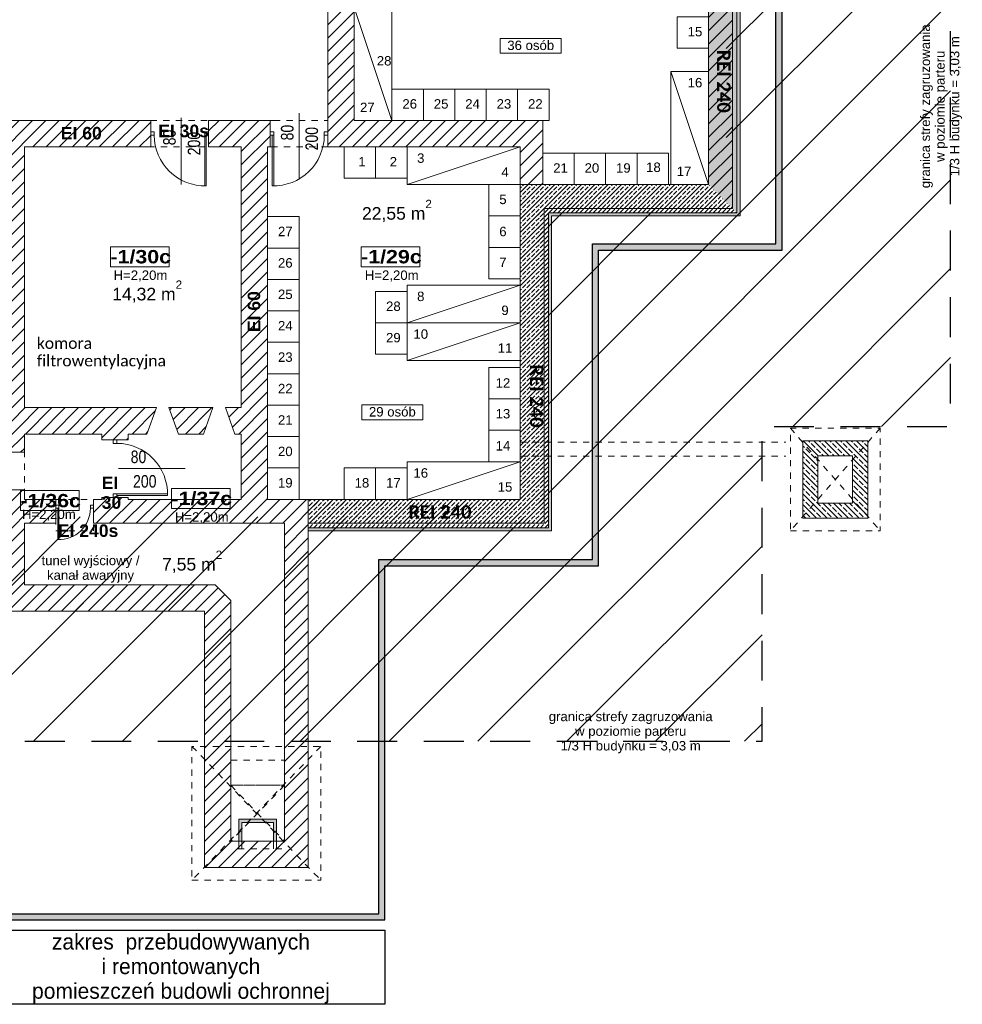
# Model space of a CAD drawing. Header units: millimetres. Extents: x -44596 to 32114, y 34976 to 82978.
# Tile 45 of 63: x 28826 to 30326, y 53341 to 54908. Entities that reach past the tile are written whole.
import ezdxf

# ---------------------------------------------------------------- set-up
doc = ezdxf.new("R2010")
doc.units = ezdxf.units.MM
doc.header["$MEASUREMENT"] = 0
doc.linetypes.add('Dashed-002', pattern=[20, 10, -10])
doc.linetypes.add('Long Dashed', pattern=[105.83333, 63.499999, -42.333331])
for name, color, linetype in [('410-Fundamenty', 7, 'Continuous'), ('__PROJEKTOWANE', 7, 'Continuous'), ('__PROJEKTOWANE_WYPOSAŻENIE', 7, 'Continuous'), ('MF-NR', 7, 'Continuous'), ('MF_KRESKOWANIE', 7, 'Continuous'), ('MF_NR', 7, 'Continuous'), ('MF_OKNA', 7, 'Continuous'), ('MF_OPISY', 7, 'Continuous'), ('MF_przerywana', 7, 'Continuous'), ('MF_SCIANY_KONSTR', 7, 'Continuous'), ('MF_WIDOK', 7, 'Continuous'), ('MF_WYMIAR zagospodarowanie', 7, 'Continuous')]:
    doc.layers.add(name, color=color, linetype=linetype)
doc.styles.add('GENERATED_STYLE_2', font='txt')
doc.styles.add('GENERATED_STYLE_5', font='txt')
doc.styles.add('GENERATED_STYLE_6', font='txt')
doc.styles.add('GENERATED_STYLE_7', font='txt')
doc.styles.add('GENERATED_STYLE_8', font='txt')
pattern_1 = [(45, (5608535.791, 4486378.817), (-10.606601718, 10.606601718), [])]
pattern_2 = [(90, (5608535.7913, 4486378.8167), (-3.4641016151, 0), [2, -4]), (90, (5608534.0592, 4486381.8167), (-3.4641016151, 0), [2, -4]), (150, (5608535.7913, 4486380.8167), (1.7320508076, 3), [2, -4]), (150, (5608532.3272, 4486380.8167), (1.7320508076, 3), [2, -4]), (210, (5608535.7913, 4486378.8167), (-1.7320508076, 3), [2, -4]), (210, (5608532.3272, 4486378.8167), (-1.7320508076, 3), [2, -4])]
pattern_3 = [(45, (5608535.791, 4486378.817), (-7.071067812, 7.071067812), [7.5, -2.5]), (45, (5608535.791, 4486385.888), (-7.071067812, 7.071067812), [7.5, -2.5])]
pattern_4 = [(315, (5608627.578, 4486329.247), (8.485281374, 8.485281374), []), (315, (5608631.82, 4486333.49), (8.485281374, 8.485281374), [9, -3])]

msp = doc.modelspace()

# ---------------------------------------------------------------- hatches: boundary and pattern name
at = {"layer": '410-Fundamenty', "linetype": 'Continuous', "lineweight": 0}
h = msp.add_hatch(dxfattribs=at)
h.set_pattern_fill('beton', color=251, style=0, pattern_type=2)
h.set_pattern_definition(pattern_3)
h.paths.add_polyline_path([(29967.2, 54600.5), (29967.2, 55821.5), (29952.2, 55806.5), (29952.2, 54615.5)])
h = msp.add_hatch(dxfattribs=at)
h.set_pattern_fill('Styropian', color=251, style=0, pattern_type=2)
h.set_pattern_definition(pattern_2)
h.paths.add_polyline_path([(29972.2, 54595.5), (29972.2, 55826.5), (29967.2, 55821.5), (29967.2, 54600.5)])
h = msp.add_hatch(dxfattribs=at)
h.set_pattern_fill('beton', color=251, style=0, pattern_type=2)
h.set_pattern_definition(pattern_3)
h.paths.add_polyline_path([(29947.2, 54620.5), (29947.2, 55801.5), (29922.2, 55776.5), (29922.2, 54645.5)])
h = msp.add_hatch(dxfattribs=at)
h.set_pattern_fill('beton', color=251, style=0, pattern_type=2)
h.set_pattern_definition(pattern_3)
h.paths.add_polyline_path([(29952.2, 54615.5), (29952.2, 55806.5), (29947.2, 55801.5), (29947.2, 54620.5)])
h = msp.add_hatch(dxfattribs=at)
h.set_pattern_fill('beton', color=251, style=0, pattern_type=2)
h.set_pattern_definition(pattern_3)
h.paths.add_polyline_path([(29647.2, 54119.5), (29647.2, 54620.5), (29622.2, 54645.5), (29622.2, 54144.5)])
h = msp.add_hatch(dxfattribs=at)
h.set_pattern_fill('beton', color=251, style=0, pattern_type=2)
h.set_pattern_definition(pattern_3)
h.paths.add_polyline_path([(29647.2, 54620.5), (29947.2, 54620.5), (29922.2, 54645.5), (29622.2, 54645.5)])
h = msp.add_hatch(dxfattribs=at)
h.set_pattern_fill('beton', color=251, style=0, pattern_type=2)
h.set_pattern_definition(pattern_3)
h.paths.add_polyline_path([(29652.2, 54114.5), (29652.2, 54615.5), (29647.2, 54620.5), (29647.2, 54119.5)])
h = msp.add_hatch(dxfattribs=at)
h.set_pattern_fill('beton', color=251, style=0, pattern_type=2)
h.set_pattern_definition(pattern_3)
h.paths.add_polyline_path([(29652.2, 54615.5), (29952.2, 54615.5), (29947.2, 54620.5), (29647.2, 54620.5)])
h = msp.add_hatch(dxfattribs=at)
h.set_pattern_fill('beton', color=251, style=0, pattern_type=2)
h.set_pattern_definition(pattern_3)
h.paths.add_polyline_path([(29667.2, 54099.5), (29667.2, 54600.5), (29652.2, 54615.5), (29652.2, 54114.5)])
h = msp.add_hatch(dxfattribs=at)
h.set_pattern_fill('beton', color=251, style=0, pattern_type=2)
h.set_pattern_definition(pattern_3)
h.paths.add_polyline_path([(29667.2, 54600.5), (29967.2, 54600.5), (29952.2, 54615.5), (29652.2, 54615.5)])
h = msp.add_hatch(dxfattribs=at)
h.set_pattern_fill('Styropian', color=251, style=0, pattern_type=2)
h.set_pattern_definition(pattern_2)
h.paths.add_polyline_path([(29672.2, 54094.5), (29672.2, 54595.5), (29667.2, 54600.5), (29667.2, 54099.5)])
h = msp.add_hatch(dxfattribs=at)
h.set_pattern_fill('Styropian', color=251, style=0, pattern_type=2)
h.set_pattern_definition(pattern_2)
h.paths.add_polyline_path([(29672.2, 54595.5), (29972.2, 54595.5), (29967.2, 54600.5), (29667.2, 54600.5)])
h = msp.add_hatch(dxfattribs=at)
h.set_pattern_fill('beton', color=251, style=0, pattern_type=2)
h.set_pattern_definition(pattern_3)
h.paths.add_polyline_path([(29284.9, 54119.5), (29647.2, 54119.5), (29622.2, 54144.5), (29284.9, 54144.5)])
h = msp.add_hatch(dxfattribs=at)
h.set_pattern_fill('beton', color=251, style=0, pattern_type=2)
h.set_pattern_definition(pattern_3)
h.paths.add_polyline_path([(29284.9, 54114.5), (29652.2, 54114.5), (29647.2, 54119.5), (29284.9, 54119.5)])
h = msp.add_hatch(dxfattribs=at)
h.set_pattern_fill('beton', color=251, style=0, pattern_type=2)
h.set_pattern_definition(pattern_3)
h.paths.add_polyline_path([(29284.9, 54099.5), (29667.2, 54099.5), (29652.2, 54114.5), (29284.9, 54114.5)])
h = msp.add_hatch(dxfattribs=at)
h.set_pattern_fill('Styropian', color=251, style=0, pattern_type=2)
h.set_pattern_definition(pattern_2)
h.paths.add_polyline_path([(29284.9, 54094.5), (29672.2, 54094.5), (29667.2, 54099.5), (29284.9, 54099.5)])
at = {"layer": '__PROJEKTOWANE', "linetype": 'Continuous', "lineweight": 13}
h = msp.add_hatch(dxfattribs=at)
h.set_pattern_fill('Bloczki_ceramiczne_kopia_43', color=251, style=0, pattern_type=2)
h.set_pattern_definition([(45, (5608535.79, 4486378.82), (-70.7106781, 70.7106781), [])])
h.paths.add_polyline_path([(29650.2, 54617.5), (29950.2, 54617.5), (29950.2, 55810.5), (29669.2, 55810.5), (29669.2, 56706.5), (30029.3, 56706.5), (30027.4, 56167.5), (30307.2, 56167.5), (30307.2, 54260.5), (30007.2, 54260.5), (30007.2, 53759.5), (28068.2, 53759.5), (28068.2, 54560.5), (27769.2, 54560.5), (27768.2, 55446.7), (26382.4, 55446.6), (26382.4, 55792.5), (28125.2, 55792.5), (28125.2, 54917.5), (28425.2, 54917.5), (28425.2, 54116.5), (29650.2, 54116.5)])
at = {"layer": '__PROJEKTOWANE', "linetype": 'Continuous', "lineweight": 25}
h = msp.add_hatch(color=230, dxfattribs=at)
h.paths.add_polyline_path([(27850.2, 56618.9), (27850.2, 54825.6), (28326.7, 54825.6), (28326.7, 54038.8), (28757.7, 54038.8), (28757.7, 53475.2), (29407, 53475.2), (29407, 54038.8), (29747.1, 54038.8), (29747.1, 54541), (30039.3, 54541), (30039.3, 55882.1), (28974.4, 55882.1), (28974.4, 56618.9)])
h.paths.add_polyline_path([(28767.7, 53485.2), (28767.7, 54048.8), (28336.7, 54048.8), (28336.7, 54835.6), (27860.2, 54835.6), (27860.2, 56608.9), (28964.4, 56608.9), (28964.4, 55872.1), (30029.3, 55872.1), (30029.3, 54551), (29737.1, 54551), (29737.1, 54048.8), (29397, 54048.8), (29397, 53485.2)], flags=16)
at = {"layer": '__PROJEKTOWANE', "linetype": 'Continuous', "lineweight": 0}
h = msp.add_hatch(dxfattribs=at)
h.set_pattern_fill('beton_zbrojony', color=251, style=0, pattern_type=2)
h.set_pattern_definition(pattern_4)
h.paths.add_polyline_path([(30096.2, 54213.8), (30151.3, 54213.8), (30175.3, 54237.8), (30072.2, 54237.8)])
h = msp.add_hatch(dxfattribs=at)
h.set_pattern_fill('beton_zbrojony', color=251, style=0, pattern_type=2)
h.set_pattern_definition(pattern_4)
h.paths.add_polyline_path([(30072.2, 54237.8), (30072.2, 54114.6), (30096.2, 54138.6), (30096.2, 54213.8)])
h = msp.add_hatch(dxfattribs=at)
h.set_pattern_fill('beton_zbrojony', color=251, style=0, pattern_type=2)
h.set_pattern_definition(pattern_4)
h.paths.add_polyline_path([(30151.3, 54213.8), (30151.3, 54138.6), (30175.3, 54114.6), (30175.3, 54237.8)])
h = msp.add_hatch(dxfattribs=at)
h.set_pattern_fill('beton_zbrojony', color=251, style=0, pattern_type=2)
h.set_pattern_definition(pattern_4)
h.paths.add_polyline_path([(30151.3, 54138.6), (30096.2, 54138.6), (30072.2, 54114.6), (30175.3, 54114.6)])
at = {"layer": 'MF_KRESKOWANIE', "linetype": 'Continuous', "lineweight": 13}
h = msp.add_hatch(dxfattribs=at)
h.set_pattern_fill('bloczki_ceramiczne', color=251, style=0, pattern_type=2)
h.set_pattern_definition(pattern_1)
h.paths.add_polyline_path([(28115.2, 54907.5), (28415.2, 54907.5), (28415.2, 54896.5), (28415.2, 54735.5), (28415.2, 54106.5), (28483.2, 54106.5), (28791.2, 54106.5), (28791.2, 53966.5), (28833.2, 53966.5), (29119.9, 53966.5), (29119.9, 53894.5), (29119.9, 53558.5), (29284.9, 53558.5), (29284.9, 53894.5), (29284.9, 53966.5), (29284.9, 54106.5), (29660.2, 54106.5), (29660.2, 54607.5), (29960.2, 54607.5), (29960.2, 54660.5), (29960.2, 55820.5), (29641.2, 55820.5), (28865.2, 55820.5), (28865.2, 55776.5), (28936.2, 55776.5), (28936.2, 55556.5), (28869.2, 55556.5), (28871.2, 55556.5), (28871.2, 55514.5), (29079.2, 55514.5), (29079.2, 55556.5), (28978.2, 55556.5), (28978.2, 55776.5), (29316.2, 55776.5), (29316.2, 55556.5), (29171.2, 55556.5), (29171.2, 55514.5), (29358.2, 55514.5), (29358.2, 55776.5), (29622.2, 55776.5), (29922.2, 55776.5), (29922.2, 55234.5), (29622.2, 55234.5), (29358.2, 55234.5), (29358.2, 55422.5), (29316.2, 55422.5), (29316.2, 55393.5), (29316.2, 55026.5), (29358.2, 55026.5), (29358.2, 55192.5), (29922.2, 55192.5), (29922.2, 54645.5), (29658.2, 54645.5), (29658.2, 54735.5), (29658.2, 54747.5), (29358.2, 54747.5), (29358.2, 54934.5), (29316.2, 54934.5), (29316.2, 54747.5), (29316.2, 54705.5), (29622.2, 54705.5), (29622.2, 54144.5), (29220.2, 54144.5), (29220.2, 54705.5), (29224.2, 54705.5), (29224.2, 54747.5), (29126.2, 54747.5), (29126.2, 54705.5), (29178.2, 54705.5), (29178.2, 54290.5), (29153.2, 54290.5), (29168.2, 54248.5), (29178.2, 54248.5), (29178.2, 54144.5), (28998.2, 54144.5), (28998.2, 54147.5), (28956.2, 54147.5), (28956.2, 54144.5), (28943.2, 54144.5), (28943.2, 54106.5), (29246.9, 54106.5), (29246.9, 54008.5), (29246.9, 53894.5), (29246.5, 53894.5), (29246.5, 53600.5), (29161.9, 53600.5), (29161.9, 53894.5), (29161.9, 53983.5), (29136.9, 54008.5), (28833.2, 54008.5), (28833.2, 54106.5), (28883.2, 54106.5), (28883.2, 54144.5), (28833.2, 54144.5), (28833.2, 54159.5), (28791.2, 54159.5), (28791.2, 54144.5), (28453.2, 54144.5), (28453.2, 54705.5), (28593.2, 54705.5), (28593.2, 54747.5), (28453.2, 54747.5), (28453.2, 54907.5), (28717.2, 54907.5), (28717.2, 54871.5), (28759.2, 54871.5), (28759.2, 55099.5), (28717.2, 55099.5), (28717.2, 54945.5), (28463.2, 54945.5), (28153.2, 54945.5), (28153.2, 55790.1), (28615.7, 55790.4), (28615.9, 55820.5), (28153.2, 55820.5), (28129.2, 55782.5), (28115.2, 55782.5), (28115.2, 54945.5)])
h = msp.add_hatch(dxfattribs=at)
h.set_pattern_fill('bloczki_ceramiczne', color=251, style=0, pattern_type=2)
h.set_pattern_definition(pattern_1)
h.paths.add_polyline_path([(29034.2, 54747.5), (28759.2, 54747.5), (28759.2, 54779.5), (28717.2, 54779.5), (28717.2, 54747.5), (28685.2, 54747.5), (28685.2, 54705.5), (28728.2, 54705.5), (28791.2, 54705.5), (28791.2, 54219.5), (28833.2, 54219.5), (28833.2, 54248.5), (28956.2, 54248.5), (28956.2, 54239.5), (28998.2, 54239.5), (28998.2, 54248.5), (29028.2, 54248.5), (29043.2, 54290.5), (28833.2, 54290.5), (28833.2, 54705.5), (29034.2, 54705.5)])
h = msp.add_hatch(dxfattribs=at)
h.set_pattern_fill('bloczki_ceramiczne', color=251, style=0, pattern_type=2)
h.set_pattern_definition(pattern_1)
h.paths.add_polyline_path([(29118.2, 54248.5), (29133.2, 54290.5), (29063.2, 54290.5), (29078.2, 54248.5)])
at = {"layer": 'MF_WYMIAR zagospodarowanie', "linetype": 'Continuous', "lineweight": 13}
msp.add_hatch(color=251, dxfattribs=at).paths.add_polyline_path([(29174.4, 53635.5), (29234.4, 53635.5), (29234.4, 53600.5), (29229.4, 53600.5), (29229.4, 53630.5), (29179.4, 53630.5), (29179.4, 53600.5), (29174.4, 53600.5)])

# ---------------------------------------------------------------- linework, layer by layer
at = {"layer": '410-Fundamenty', "color": 251, "linetype": 'Continuous', "lineweight": 13}
for p, q in [((29967.2, 54600.5), (29967.2, 55821.5)), ((29667.2, 54099.5), (29667.2, 54600.5)), ((29667.2, 54600.5), (29967.2, 54600.5)), ((29284.9, 54099.5), (29667.2, 54099.5))]:
    msp.add_line(p, q, dxfattribs=at)
at = {"layer": '410-Fundamenty', "color": 251, "linetype": 'Continuous', "lineweight": 13, "flags": 128}
for points in [[(29972.2, 54595.5), (29972.2, 55826.5)], [(29922.2, 55776.5), (29922.2, 54645.5)], [(29622.2, 54645.5), (29622.2, 54144.5)], [(29922.2, 54645.5), (29622.2, 54645.5)], [(29672.2, 54094.5), (29672.2, 54595.5)], [(29672.2, 54595.5), (29972.2, 54595.5)], [(29622.2, 54144.5), (29284.9, 54144.5)], [(29284.9, 54119.5), (29284.9, 54144.5)], [(29284.9, 54114.5), (29284.9, 54119.5)], [(29284.9, 54099.5), (29284.9, 54114.5)], [(29284.9, 54094.5), (29284.9, 54099.5)], [(29284.9, 54094.5), (29672.2, 54094.5)]]:
    msp.add_lwpolyline(points, dxfattribs=at)
at = {"layer": '__PROJEKTOWANE', "color": 251, "linetype": 'Long Dashed', "lineweight": 25, "flags": 128}
msp.add_lwpolyline([(27766.3, 55446.6), (27769.3, 54560.5), (28068.2, 54560.5), (28068.2, 53759.5), (30007.2, 53759.5), (30007.2, 54260.5), (30307.2, 54260.5), (30307.2, 56167.5), (30027.4, 56167.5), (30029.2, 56678.3)], dxfattribs=at)
at = {"layer": '__PROJEKTOWANE', "color": 230, "linetype": 'Continuous', "lineweight": 25, "flags": 128}
for points in [[(28757.7, 53475.2), (29407, 53475.2), (29407, 54038.8), (29747.1, 54038.8), (29747.1, 54541), (30039.3, 54541), (30039.3, 55882.1), (28974.4, 55882.1), (28974.4, 56618.9), (27850.2, 56618.9), (27850.2, 54825.6), (28326.7, 54825.6), (28326.7, 54038.8), (28757.7, 54038.8)], [(28767.7, 53485.2), (29397, 53485.2), (29397, 54048.8), (29737.1, 54048.8), (29737.1, 54551), (30029.3, 54551), (30029.3, 55872.1), (28964.4, 55872.1), (28964.4, 56608.9), (27860.2, 56608.9), (27860.2, 54835.6), (28336.7, 54835.6), (28336.7, 54048.8), (28767.7, 54048.8)], [(28757.7, 53458.9), (29407, 53458.9), (29407, 53341), (28757.7, 53341)]]:
    msp.add_lwpolyline(points, close=True, dxfattribs=at)
at = {"layer": '__PROJEKTOWANE', "color": 251, "linetype": 'Continuous', "lineweight": 13, "flags": 128}
for points in [[(30175.3, 54237.8), (30072.2, 54237.8)], [(30072.2, 54237.8), (30072.2, 54114.6)], [(30175.3, 54114.6), (30175.3, 54237.8)], [(30096.2, 54213.8), (30151.3, 54213.8)], [(30096.2, 54138.6), (30096.2, 54213.8)], [(30151.3, 54213.8), (30151.3, 54138.6)], [(30072.2, 54114.6), (30175.3, 54114.6)]]:
    msp.add_lwpolyline(points, dxfattribs=at)
for points in [[(30175.3, 54237.8), (30072.2, 54237.8), (30072.2, 54114.6), (30175.3, 54114.6)], [(30151.3, 54213.8), (30096.2, 54213.8), (30096.2, 54138.6), (30151.3, 54138.6)]]:
    msp.add_lwpolyline(points, close=True, dxfattribs=at)
at = {"layer": '__PROJEKTOWANE_WYPOSAŻENIE', "color": 251, "linetype": 'Continuous', "lineweight": 13}
for p, q in [((29418.2, 54747.5), (29358.2, 54927.5)), ((29922.2, 54645.5), (29862.2, 54825.5)), ((29442.2, 54645.5), (29622.2, 54705.5)), ((29442.2, 54425.5), (29622.2, 54485.5)), ((29442.2, 54365.5), (29622.2, 54425.5)), ((29442.2, 54144.5), (29622.2, 54204.5))]:
    msp.add_line(p, q, dxfattribs=at)
at = {"layer": '__PROJEKTOWANE_WYPOSAŻENIE', "color": 251, "linetype": 'Dashed-002', "lineweight": 13}
for p, q in [((30052.2, 54257.8), (30195.3, 54094.6)), ((30195.3, 54257.8), (30052.2, 54094.6)), ((29099.9, 53751.5), (29304.9, 53538.5)), ((29304.9, 53751.5), (29099.9, 53538.5)), ((29161.9, 53689.5), (29246.9, 53600.5)), ((29246.9, 53689.5), (29161.9, 53600.5))]:
    msp.add_line(p, q, dxfattribs=at)
at = {"layer": '__PROJEKTOWANE_WYPOSAŻENIE', "color": 251, "linetype": 'Continuous', "lineweight": 13, "flags": 128}
for points in [[(29358.2, 54747.5), (29418.2, 54747.5), (29418.2, 54927.5), (29358.2, 54927.5)], [(29922.2, 54912.5), (29922.2, 54862.5), (29872.2, 54862.5), (29872.2, 54912.5)], [(29590.3, 54878), (29687.7, 54878), (29687.7, 54854.5), (29590.3, 54854.5)], [(29862.2, 54645.5), (29922.2, 54645.5), (29922.2, 54825.5), (29862.2, 54825.5)], [(29468.2, 54797.5), (29468.2, 54747.5), (29418.2, 54747.5), (29418.2, 54797.5)], [(29518.2, 54797.5), (29518.2, 54747.5), (29468.2, 54747.5), (29468.2, 54797.5)], [(29568.2, 54797.5), (29568.2, 54747.5), (29518.2, 54747.5), (29518.2, 54797.5)], [(29618.2, 54797.5), (29618.2, 54747.5), (29568.2, 54747.5), (29568.2, 54797.5)], [(29668.2, 54797.5), (29668.2, 54747.5), (29618.2, 54747.5), (29618.2, 54797.5)], [(29392.2, 54705.5), (29392.2, 54655.5), (29342.2, 54655.5), (29342.2, 54705.5)], [(29442.2, 54705.5), (29442.2, 54655.5), (29392.2, 54655.5), (29392.2, 54705.5)], [(29442.2, 54645.5), (29442.2, 54705.5), (29622.2, 54705.5), (29622.2, 54645.5)], [(29708.2, 54695.5), (29708.2, 54645.5), (29658.2, 54645.5), (29658.2, 54695.5)], [(29758.2, 54695.5), (29758.2, 54645.5), (29708.2, 54645.5), (29708.2, 54695.5)], [(29808.2, 54695.5), (29808.2, 54645.5), (29758.2, 54645.5), (29758.2, 54695.5)], [(29858.2, 54695.5), (29858.2, 54645.5), (29808.2, 54645.5), (29808.2, 54695.5)], [(29572.2, 54595.5), (29572.2, 54645.5), (29622.2, 54645.5), (29622.2, 54595.5)], [(29270.2, 54594.5), (29270.2, 54544.5), (29220.2, 54544.5), (29220.2, 54594.5)], [(29572.2, 54595.5), (29572.2, 54545.5), (29622.2, 54545.5), (29622.2, 54595.5)], [(29270.2, 54544.5), (29270.2, 54494.5), (29220.2, 54494.5), (29220.2, 54544.5)], [(29572.2, 54495.5), (29572.2, 54545.5), (29622.2, 54545.5), (29622.2, 54495.5)], [(29270.2, 54494.5), (29270.2, 54444.5), (29220.2, 54444.5), (29220.2, 54494.5)], [(29442.2, 54425.5), (29442.2, 54485.5), (29622.2, 54485.5), (29622.2, 54425.5)], [(29442.2, 54475.5), (29442.2, 54425.5), (29392.2, 54425.5), (29392.2, 54475.5)], [(29270.2, 54444.5), (29270.2, 54394.5), (29220.2, 54394.5), (29220.2, 54444.5)], [(29442.2, 54425.5), (29442.2, 54375.5), (29392.2, 54375.5), (29392.2, 54425.5)], [(29442.2, 54365.5), (29442.2, 54425.5), (29622.2, 54425.5), (29622.2, 54365.5)], [(29270.2, 54394.5), (29270.2, 54344.5), (29220.2, 54344.5), (29220.2, 54394.5)], [(29270.2, 54344.5), (29270.2, 54294.5), (29220.2, 54294.5), (29220.2, 54344.5)], [(29572.2, 54354.5), (29572.2, 54304.5), (29622.2, 54304.5), (29622.2, 54354.5)], [(29270.2, 54294.5), (29270.2, 54244.5), (29220.2, 54244.5), (29220.2, 54294.5)], [(29370.1, 54294.9), (29467.5, 54294.9), (29467.5, 54271.3), (29370.1, 54271.3)], [(29572.2, 54254.5), (29572.2, 54304.5), (29622.2, 54304.5), (29622.2, 54254.5)], [(29572.2, 54254.5), (29572.2, 54204.5), (29622.2, 54204.5), (29622.2, 54254.5)], [(29270.2, 54244.5), (29270.2, 54194.5), (29220.2, 54194.5), (29220.2, 54244.5)], [(29442.2, 54144.5), (29442.2, 54204.5), (29622.2, 54204.5), (29622.2, 54144.5)], [(29270.2, 54194.5), (29270.2, 54144.5), (29220.2, 54144.5), (29220.2, 54194.5)], [(29392.2, 54194.5), (29392.2, 54144.5), (29342.2, 54144.5), (29342.2, 54194.5)], [(29442.2, 54194.5), (29442.2, 54144.5), (29392.2, 54144.5), (29392.2, 54194.5)]]:
    msp.add_lwpolyline(points, close=True, dxfattribs=at)
at = {"layer": '__PROJEKTOWANE_WYPOSAŻENIE', "color": 251, "linetype": 'Dashed-002', "lineweight": 13, "flags": 128}
for points in [[(30052.2, 54094.6), (30195.3, 54094.6), (30195.3, 54257.8), (30052.2, 54257.8)], [(29099.9, 53538.5), (29304.9, 53538.5), (29304.9, 53751.5), (29099.9, 53751.5)], [(29161.9, 53689.5), (29246.9, 53689.5), (29246.9, 53729.5), (29161.9, 53729.5)], [(29161.9, 53600.5), (29246.9, 53600.5), (29246.9, 53689.5), (29161.9, 53689.5)]]:
    msp.add_lwpolyline(points, close=True, dxfattribs=at)
for points in [[(29622.2, 54235.4), (30045.2, 54235.4)], [(29622.2, 54213.4), (30045.2, 54213.4)], [(29242.9, 53588.4), (29167.5, 53588.4)]]:
    msp.add_lwpolyline(points, dxfattribs=at)
at = {"layer": '__PROJEKTOWANE_WYPOSAŻENIE', "color": 251, "linetype": 'Continuous', "lineweight": 13, "flags": 128}
for points in [[(29234.4, 53588.5), (29234.4, 53635.5), (29174.4, 53635.5), (29174.4, 53588.5)], [(29229.4, 53588.5), (29229.4, 53630.5), (29179.4, 53630.5), (29179.4, 53588.5)]]:
    msp.add_lwpolyline(points, dxfattribs=at)
at = {"layer": 'MF-NR', "color": 251, "linetype": 'Continuous', "lineweight": 13}
for p, q in [((28970.2, 54546.6), (29063.5, 54546.6)), ((28970.2, 54514.8), (28970.2, 54546.6)), ((29063.5, 54546.6), (29063.5, 54514.8)), ((29369.2, 54546.6), (29462.6, 54546.6)), ((29369.2, 54514.8), (29369.2, 54546.6)), ((29462.6, 54546.6), (29462.6, 54514.8)), ((28826.8, 54158.5), (28920.1, 54158.5)), ((29067.4, 54161.9), (29160.7, 54161.9)), ((29160.7, 54161.9), (29160.7, 54130))]:
    msp.add_line(p, q, dxfattribs=at)
at = {"layer": 'MF-NR', "color": 251, "linetype": 'Continuous', "lineweight": 13, "flags": 128}
for points in [[(29063.5, 54514.8), (28970.2, 54514.8)], [(29462.6, 54514.8), (29369.2, 54514.8)], [(29160.7, 54130), (29067.4, 54130)]]:
    msp.add_lwpolyline(points, dxfattribs=at)
at = {"layer": 'MF_OKNA', "color": 251, "linetype": 'Continuous', "lineweight": 13}
for p, q in [((29082.7, 54645.7), (29082.7, 54751.5)), ((29270.2, 54653.5), (29270.2, 54759.3)), ((29034.2, 54729.7), (29039.9, 54729.7)), ((29039.9, 54724), (29034.2, 54724)), ((29039.9, 54729.7), (29039.9, 54724)), ((29126.2, 54729.7), (29120.4, 54729.7)), ((29120.4, 54729.7), (29120.4, 54724)), ((29120.4, 54724), (29126.2, 54724)), ((29120.4, 54724), (29120.4, 54643.5)), ((29122.7, 54724), (29122.7, 54643.5)), ((29126.2, 54726.5), (29126.2, 54729)), ((29224.2, 54729.7), (29229.9, 54729.7)), ((29229.9, 54724), (29224.2, 54724)), ((29227.6, 54724), (29227.6, 54643.5)), ((29229.9, 54729.7), (29229.9, 54724)), ((29229.9, 54724), (29229.9, 54643.5)), ((29316.2, 54729.7), (29310.4, 54729.7)), ((29310.4, 54729.7), (29310.4, 54724)), ((29310.4, 54724), (29316.2, 54724)), ((29316.2, 54726.5), (29316.2, 54729)), ((28977.2, 54239.5), (28974.7, 54239.5)), ((28974.7, 54239.5), (28974.7, 54233.7)), ((28974.7, 54233.7), (28980.4, 54233.7)), ((28980.4, 54233.7), (28980.4, 54239.5)), ((29088.9, 54193.5), (28983.1, 54193.5)), ((28974.7, 54147.5), (28974.7, 54153.2)), ((28974.7, 54153.2), (28980.4, 54153.2)), ((28980.4, 54153.2), (28980.4, 54147.5)), ((28980.4, 54153.2), (29060.9, 54153.2)), ((28980.4, 54150.9), (29060.9, 54150.9)), ((28888.2, 54135.5), (28883.2, 54135.5)), ((28883.2, 54130.5), (28888.2, 54130.5)), ((28886.2, 54130.5), (28886.2, 54080.5)), ((28888.2, 54130.5), (28888.2, 54135.5)), ((28888.2, 54130.5), (28888.2, 54080.5)), ((28938.2, 54130.5), (28938.2, 54135.5)), ((28938.2, 54135.5), (28943.2, 54135.5)), ((28943.2, 54130.5), (28938.2, 54130.5))]:
    msp.add_line(p, q, dxfattribs=at)
for centre, radius, start, end in [((29120.4, 54724), 80.5, 180, 271.6372), ((29229.9, 54724), 80.5, 268.3628, 0), ((28980.4, 54153.2), 80.5, 358.3628, 90), ((28888.2, 54130.5), 50, 267.7099, 0)]:
    msp.add_arc(centre, radius, start, end, dxfattribs=at)
at = {"layer": 'MF_przerywana', "color": 251, "linetype": 'Dashed-002', "lineweight": 13, "flags": 128}
for points in [[(29034.2, 54747.5), (29126.2, 54747.5), (29126.2, 54705.5), (29034.2, 54705.5)], [(29316.2, 54705.5), (29224.2, 54705.5), (29224.2, 54747.5), (29316.2, 54747.5)], [(28791.2, 54219.5), (28833.2, 54219.5), (28833.2, 54159.5), (28791.2, 54159.5)], [(28883.2, 54144.5), (28943.2, 54144.5), (28943.2, 54094.5), (28883.2, 54094.5)]]:
    msp.add_lwpolyline(points, close=True, dxfattribs=at)
at = {"layer": 'MF_SCIANY_KONSTR', "color": 251, "linetype": 'Continuous', "lineweight": 13}
for p, q in [((29960.2, 54660.5), (29960.2, 55820.5)), ((29922.2, 54645.5), (29922.2, 55192.5)), ((29316.2, 54747.5), (29316.2, 54934.5)), ((29358.2, 54934.5), (29358.2, 54747.5)), ((28759.2, 54747.5), (29034.2, 54747.5)), ((29034.2, 54747.5), (29034.2, 54705.5)), ((29126.2, 54747.5), (29236.2, 54747.5)), ((29126.2, 54747.5), (29126.2, 54705.5)), ((29224.2, 54747.5), (29126.2, 54747.5)), ((29224.2, 54747.5), (29224.2, 54705.5)), ((29316.2, 54705.5), (29316.2, 54747.5)), ((29358.2, 54747.5), (29658.2, 54747.5)), ((29658.2, 54747.5), (29658.2, 54735.5)), ((29658.2, 54735.5), (29658.2, 54645.5)), ((28833.2, 54705.5), (29034.2, 54705.5)), ((28833.2, 54705.5), (28833.2, 54290.5)), ((28833.2, 54705.5), (28833.2, 54290.5)), ((29126.2, 54705.5), (29178.2, 54705.5)), ((29178.2, 54705.5), (29178.2, 54290.5)), ((29220.2, 54705.5), (29236.2, 54705.5)), ((29220.2, 54705.5), (29220.2, 54144.5)), ((29224.2, 54705.5), (29220.2, 54705.5)), ((29622.2, 54705.5), (29316.2, 54705.5)), ((29316.2, 54705.5), (29622.2, 54705.5)), ((29622.2, 54144.5), (29622.2, 54705.5)), ((29960.2, 54607.5), (29960.2, 54660.5)), ((29658.2, 54645.5), (29922.2, 54645.5)), ((29660.2, 54607.5), (29960.2, 54607.5)), ((29660.2, 54106.5), (29660.2, 54607.5)), ((28833.2, 54290.5), (29043.2, 54290.5)), ((29043.2, 54290.5), (29028.2, 54248.5)), ((29063.2, 54290.5), (29133.2, 54290.5)), ((29063.2, 54290.5), (29078.2, 54248.5)), ((29133.2, 54290.5), (29118.2, 54248.5)), ((29153.2, 54290.5), (29178.2, 54290.5)), ((29153.2, 54290.5), (29168.2, 54248.5)), ((28833.2, 54248.5), (28833.2, 54219.5)), ((28833.2, 54248.5), (28956.2, 54248.5)), ((28956.2, 54239.5), (28956.2, 54248.5)), ((28998.2, 54239.5), (28998.2, 54248.5)), ((28998.2, 54248.5), (29028.2, 54248.5)), ((29078.2, 54248.5), (29118.2, 54248.5)), ((29118.2, 54248.5), (29078.2, 54248.5)), ((29168.2, 54248.5), (29178.2, 54248.5)), ((29178.2, 54248.5), (29178.2, 54144.5)), ((28956.2, 54239.5), (28998.2, 54239.5)), ((28791.2, 54219.5), (28833.2, 54219.5)), ((28791.2, 54159.5), (28833.2, 54159.5)), ((28833.2, 54159.5), (28833.2, 54144.5)), ((28833.2, 54144.5), (28883.2, 54144.5)), ((28833.2, 54144.5), (28883.2, 54144.5)), ((28883.2, 54144.5), (28883.2, 54106.5)), ((28943.2, 54144.5), (28956.2, 54144.5)), ((28943.2, 54144.5), (28943.2, 54106.5)), ((28956.2, 54144.5), (28956.2, 54147.5)), ((28956.2, 54147.5), (28998.2, 54147.5)), ((28998.2, 54144.5), (28998.2, 54147.5)), ((28998.2, 54144.5), (29178.2, 54144.5)), ((29178.2, 54144.5), (28998.2, 54144.5)), ((29220.2, 54144.5), (29622.2, 54144.5)), ((28833.2, 54106.5), (28883.2, 54106.5)), ((28833.2, 54106.5), (28833.2, 54008.5)), ((28943.2, 54106.5), (29246.9, 54106.5)), ((29246.9, 54106.5), (29246.9, 54008.5)), ((29284.9, 54106.5), (29660.2, 54106.5)), ((29284.9, 54106.5), (29284.9, 53966.5)), ((29653.2, 54106.5), (29623.2, 54106.5)), ((28833.2, 54008.5), (29136.9, 54008.5)), ((29136.9, 54008.5), (29161.9, 53983.5)), ((29246.9, 54008.5), (29246.9, 53894.5)), ((29161.9, 53983.5), (29161.9, 53879.5)), ((28791.2, 53966.5), (29119.9, 53966.5)), ((29119.9, 53966.5), (29119.9, 53894.5)), ((29161.9, 53966.5), (29161.9, 53894.5)), ((29284.9, 53966.5), (29284.9, 53894.5)), ((29119.9, 53894.5), (29119.9, 53558.5)), ((29161.9, 53894.5), (29161.9, 53600.5)), ((29246.9, 53894.5), (29246.9, 53600.5)), ((29284.9, 53558.5), (29284.9, 53894.5)), ((29161.9, 53600.5), (29246.9, 53600.5)), ((29119.9, 53558.5), (29284.9, 53558.5))]:
    msp.add_line(p, q, dxfattribs=at)
at = {"layer": 'MF_WIDOK', "color": 251, "linetype": 'Continuous', "lineweight": 15, "flags": 128}
for points in [[(28970.2, 54546.6), (29063.5, 54546.6), (29063.5, 54514.8), (28970.2, 54514.8)], [(29369.2, 54546.6), (29462.6, 54546.6), (29462.6, 54514.8), (29369.2, 54514.8)], [(28826.8, 54158.5), (28920.1, 54158.5), (28920.1, 54126.6), (28826.8, 54126.6)], [(29067.4, 54161.9), (29160.7, 54161.9), (29160.7, 54130), (29067.4, 54130)]]:
    msp.add_lwpolyline(points, close=True, dxfattribs=at)

# ---------------------------------------------------------------- texts
at = {"layer": '__PROJEKTOWANE', "color": 251, "linetype": 'Continuous', "lineweight": 13}
for s, insert, char_height, attachment_point, rotation, style in [('\\A1;{\\pql;\\fCalibri Light|b1|i0|c238|p34;REI 240}', (29935.5, 54860.2), 21.262, 7, 270, 'GENERATED_STYLE_8'), ('\\A1;{\\pqc;\\fArial|b1|i0|c238|p38;EI 60}', (29188.5, 54443.3), 20, 2, 90, 'GENERATED_STYLE_5'), ('\\A1;{\\pql;\\fCalibri Light|b1|i0|c238|p34;REI 240}', (29637.6, 54359.2), 21.262, 7, 270, 'GENERATED_STYLE_8')]:
    msp.add_mtext(s, dxfattribs=dict(at, insert=insert, char_height=char_height, attachment_point=attachment_point, rotation=rotation, style=style))
for s, insert, char_height, attachment_point, style in [('\\A1;{\\pqc;\\fArial|b1|i0|c238|p38;EI 60}', (28923.7, 54737.3), 20, 2, 'GENERATED_STYLE_5'), ('\\A1;{\\pqc;\\fArial|b1|i0|c238|p38;EI 30s}', (29086.5, 54740.9), 20, 2, 'GENERATED_STYLE_5'), ('\\A1;{\\pqc;\\fArial|b0|i0|c238|p38;H=2,20m}', (29017.9, 54508.8), 15, 2, 'GENERATED_STYLE_2'), ('\\A1;{\\pqc;\\fArial|b0|i0|c238|p38;H=2,20m}', (29417.8, 54508.8), 15, 2, 'GENERATED_STYLE_2'), ('\\A1;{\\pqc;\\fArial|b0|i0|c238|p38;H=2,20m}', (28872.1, 54128.3), 15, 2, 'GENERATED_STYLE_2'), ('\\A1;{\\pqc;\\fArial|b0|i0|c238|p38;H=2,20m}', (29115.5, 54124.1), 15, 2, 'GENERATED_STYLE_2'), ('\\A1;{\\pql;\\fCalibri Light|b1|i0|c238|p34;REI 240}', (29444.2, 54113.7), 21.262, 7, 'GENERATED_STYLE_8'), ('\\A1;{\\pqc;\\fArial|b1|i0|c238|p38;EI 240s}', (28934.5, 54104.7), 20, 2, 'GENERATED_STYLE_5')]:
    msp.add_mtext(s, dxfattribs=dict(at, insert=insert, char_height=char_height, attachment_point=attachment_point, style=style))
at = {"layer": '__PROJEKTOWANE', "color": 251, "lineweight": 13, "char_height": 20, "attachment_point": 7, "style": 'GENERATED_STYLE_2'}
for s, insert in [('{\\fArial|b0|i0|c238|p38;22,55 m{\\H0.66x;\\S2^  ;}}', (29370.4, 54585.9)), ('{\\fArial|b0|i0|c238|p38;14,32 m{\\H0.66x;\\S2^  ;}}', (28972.9, 54457.5)), ('{\\fArial|b0|i0|c238|p38;7,55 m{\\H0.66x;\\S2^  ;}}', (29052.2, 54027.6))]:
    msp.add_mtext(s, dxfattribs=dict(at, insert=insert))
at = {"layer": '__PROJEKTOWANE', "color": 251, "linetype": 'Continuous', "lineweight": 13, "insert": (28852.9, 54351.4), "char_height": 18, "width": 237.791, "attachment_point": 7, "line_spacing_factor": 0.928577, "style": 'GENERATED_STYLE_7'}
msp.add_mtext('\\A1;{\\pql;\\fCalibri Light|b0|i0|c238|p34;komora filtrowentylacyjna}', dxfattribs=at)
at = {"layer": '__PROJEKTOWANE', "color": 251, "linetype": 'Continuous', "lineweight": 13, "insert": (28956.2, 54180.9), "char_height": 20, "attachment_point": 1, "line_spacing_factor": 0.940857, "style": 'GENERATED_STYLE_5'}
msp.add_mtext('\\A1;{\\pql;\\fArial|b1|i0|c238|p38;EI\\P\\pql;\\fArial|b1|i0|c238|p38;30}', dxfattribs=at)
at = {"layer": '__PROJEKTOWANE', "color": 230, "linetype": 'Continuous', "lineweight": 25, "insert": (29082.3, 53453.2), "char_height": 25, "attachment_point": 2, "line_spacing_factor": 0.940037, "style": 'GENERATED_STYLE_2'}
msp.add_mtext('\\pxqc;\\A1;zakres  przebudowywanych \\Pi remontowanych  \\Ppomieszczeń budowli ochronnej', dxfattribs=at)
at = {"layer": '__PROJEKTOWANE_WYPOSAŻENIE', "color": 251, "linetype": 'Continuous', "lineweight": 13, "char_height": 15, "attachment_point": 2, "style": 'GENERATED_STYLE_2'}
for s, insert in [('\\A1;{\\pqc;\\fArial|b0|i0|c238|p38;15}', (29900.4, 54896.4)), ('\\A1;{\\pqc;\\fArial|b0|i0|c238|p38;36 osób}', (29639, 54874.6)), ('\\A1;{\\pqc;\\fArial|b0|i0|c238|p38;28}', (29405.7, 54850)), ('\\A1;{\\pqc;\\fArial|b0|i0|c238|p38;16}', (29900.4, 54815.2)), ('\\A1;{\\pqc;\\fArial|b0|i0|c238|p38;26}', (29446.4, 54781.4)), ('\\A1;{\\pqc;\\fArial|b0|i0|c238|p38;25}', (29496.4, 54781.4)), ('\\A1;{\\pqc;\\fArial|b0|i0|c238|p38;24}', (29546.4, 54781.4)), ('\\A1;{\\pqc;\\fArial|b0|i0|c238|p38;23}', (29596.4, 54781.4)), ('\\A1;{\\pqc;\\fArial|b0|i0|c238|p38;22}', (29646.4, 54781.4)), ('\\A1;{\\pqc;\\fArial|b0|i0|c238|p38;27}', (29379, 54775.9)), ('\\A1;{\\pqc;\\fArial|b0|i0|c238|p38;1}', (29370.4, 54689.4)), ('\\A1;{\\pqc;\\fArial|b0|i0|c238|p38;2}', (29420.4, 54689.4)), ('\\A1;{\\pqc;\\fArial|b0|i0|c238|p38;3}', (29464, 54695.1)), ('\\A1;{\\pqc;\\fArial|b0|i0|c238|p38;4}', (29598.1, 54672.9)), ('\\A1;{\\pqc;\\fArial|b0|i0|c238|p38;21}', (29686.4, 54679.4)), ('\\A1;{\\pqc;\\fArial|b0|i0|c238|p38;20}', (29736.4, 54679.4)), ('\\A1;{\\pqc;\\fArial|b0|i0|c238|p38;19}', (29786.4, 54679.4)), ('\\A1;{\\pqc;\\fArial|b0|i0|c238|p38;18}', (29834.3, 54680.6)), ('\\A1;{\\pqc;\\fArial|b0|i0|c238|p38;17}', (29883, 54673.9)), ('\\A1;{\\pqc;\\fArial|b0|i0|c238|p38;5}', (29594.8, 54629.4)), ('\\A1;{\\pqc;\\fArial|b0|i0|c238|p38;27}', (29248.4, 54578.4)), ('\\A1;{\\pqc;\\fArial|b0|i0|c238|p38;6}', (29594.8, 54578.3)), ('\\A1;{\\pqc;\\fArial|b0|i0|c238|p38;26}', (29248.4, 54528.4)), ('\\A1;{\\pqc;\\fArial|b0|i0|c238|p38;7}', (29594.8, 54529.4)), ('\\A1;{\\pqc;\\fArial|b0|i0|c238|p38;25}', (29248.4, 54478.4)), ('\\A1;{\\pqc;\\fArial|b0|i0|c238|p38;8}', (29464, 54475.1)), ('\\A1;{\\pqc;\\fArial|b0|i0|c238|p38;28}', (29420.4, 54459.4)), ('\\A1;{\\pqc;\\fArial|b0|i0|c238|p38;9}', (29598.1, 54452.9)), ('\\A1;{\\pqc;\\fArial|b0|i0|c238|p38;24}', (29248.4, 54428.4)), ('\\A1;{\\pqc;\\fArial|b0|i0|c238|p38;29}', (29420.4, 54409.4)), ('\\A1;{\\pqc;\\fArial|b0|i0|c238|p38;10}', (29464, 54415.1)), ('\\A1;{\\pqc;\\fArial|b0|i0|c238|p38;11}', (29598.1, 54392.9)), ('\\A1;{\\pqc;\\fArial|b0|i0|c238|p38;23}', (29248.4, 54378.4)), ('\\A1;{\\pqc;\\fArial|b0|i0|c238|p38;22}', (29248.4, 54328.4)), ('\\A1;{\\pqc;\\fArial|b0|i0|c238|p38;12}', (29594.8, 54337.3)), ('\\A1;{\\pqc;\\fArial|b0|i0|c238|p38;29 osób}', (29418.8, 54291.4)), ('\\A1;{\\pqc;\\fArial|b0|i0|c238|p38;21}', (29248.4, 54278.4)), ('\\A1;{\\pqc;\\fArial|b0|i0|c238|p38;13}', (29594.8, 54288.4)), ('\\A1;{\\pqc;\\fArial|b0|i0|c238|p38;14}', (29594.8, 54237.3)), ('\\A1;{\\pqc;\\fArial|b0|i0|c238|p38;20}', (29248.4, 54228.4)), ('\\A1;{\\pqc;\\fArial|b0|i0|c238|p38;16}', (29464, 54194.1)), ('\\A1;{\\pqc;\\fArial|b0|i0|c238|p38;19}', (29248.4, 54178.4)), ('\\A1;{\\pqc;\\fArial|b0|i0|c238|p38;18}', (29370.4, 54178.4)), ('\\A1;{\\pqc;\\fArial|b0|i0|c238|p38;17}', (29420.4, 54178.4)), ('\\A1;{\\pqc;\\fArial|b0|i0|c238|p38;15}', (29598.1, 54171.9))]:
    msp.add_mtext(s, dxfattribs=dict(at, insert=insert))
at = {"layer": '__PROJEKTOWANE_WYPOSAŻENIE', "color": 251, "linetype": 'Continuous', "lineweight": 13, "insert": (30259.5, 54770.1), "char_height": 15, "attachment_point": 2, "rotation": 90, "line_spacing_factor": 0.93223, "style": 'GENERATED_STYLE_2'}
msp.add_mtext('\\A1;{\\pqc;\\fArial|b0|i0|c238|p38;granica strefy zagruzowania \\P\\pqc;\\fArial|b0|i0|c238|p38;w poziomie parteru\\P\\pqc;\\fArial|b0|i0|c238|p38;1/3 H budynku = 3,03 m}', dxfattribs=at)
at = {"layer": '__PROJEKTOWANE_WYPOSAŻENIE', "color": 251, "linetype": 'Continuous', "lineweight": 13, "insert": (29798.1, 53806.6), "char_height": 15, "attachment_point": 2, "line_spacing_factor": 0.93223, "style": 'GENERATED_STYLE_2'}
msp.add_mtext('\\A1;{\\pqc;\\fArial|b0|i0|c238|p38;granica strefy zagruzowania \\P\\pqc;\\fArial|b0|i0|c238|p38;w poziomie parteru\\P\\pqc;\\fArial|b0|i0|c238|p38;1/3 H budynku = 3,03 m}', dxfattribs=at)
at = {"layer": 'MF_NR', "color": 251, "linetype": 'Continuous', "lineweight": 13, "char_height": 21.262, "attachment_point": 7, "style": 'GENERATED_STYLE_6'}
for s, insert in [('\\A1;{\\pql;\\fArial Black|b0|i0|c238|p38;-1/30c}', (28970.1, 54519.5)), ('\\A1;{\\pql;\\fArial Black|b0|i0|c238|p38;-1/29c}', (29369.1, 54519.5)), ('\\A1;{\\pql;\\fArial Black|b0|i0|c238|p38;-1/36c}', (28826.7, 54131.3)), ('\\A1;{\\pql;\\fArial Black|b0|i0|c238|p38;-1/37c}', (29067.3, 54134.8))]:
    msp.add_mtext(s, dxfattribs=dict(at, insert=insert))
at = {"layer": 'MF_OKNA', "color": 251, "linetype": 'Continuous', "lineweight": 13, "char_height": 20, "attachment_point": 4, "rotation": 90, "style": 'GENERATED_STYLE_2'}
for s, insert in [('\\A1;{\\W0.800000x;\\pql;\\fArial|b0|i0|c238|p38;80}', (29251.6, 54715.8)), ('\\A1;{\\W0.800000x;\\pql;\\fArial|b0|i0|c238|p38;200}', (29290.6, 54699.9)), ('\\A1;{\\W0.800000x;\\pql;\\fArial|b0|i0|c238|p38;80}', (29064.1, 54708)), ('\\A1;{\\W0.800000x;\\pql;\\fArial|b0|i0|c238|p38;200}', (29103.2, 54692.1))]:
    msp.add_mtext(s, dxfattribs=dict(at, insert=insert))
at = {"layer": 'MF_OKNA', "color": 251, "linetype": 'Continuous', "lineweight": 13, "char_height": 20, "attachment_point": 4, "style": 'GENERATED_STYLE_2'}
for s, insert in [('\\A1;{\\W0.800000x;\\pql;\\fArial|b0|i0|c238|p38;80}', (29002.3, 54212.1)), ('\\A1;{\\W0.800000x;\\pql;\\fArial|b0|i0|c238|p38;200}', (29006.1, 54173.1))]:
    msp.add_mtext(s, dxfattribs=dict(at, insert=insert))
at = {"layer": 'MF_OPISY', "color": 251, "linetype": 'Continuous', "lineweight": 13, "insert": (28938.4, 54054.8), "char_height": 15, "width": 184.04, "attachment_point": 2, "line_spacing_factor": 0.931125, "style": 'GENERATED_STYLE_2'}
msp.add_mtext('\\A1;{\\pqc;\\fArial|b0|i0|c238|p38;tunel wyjściowy / kanał awaryjny}', dxfattribs=at)

doc.saveas('drawing.dxf')
